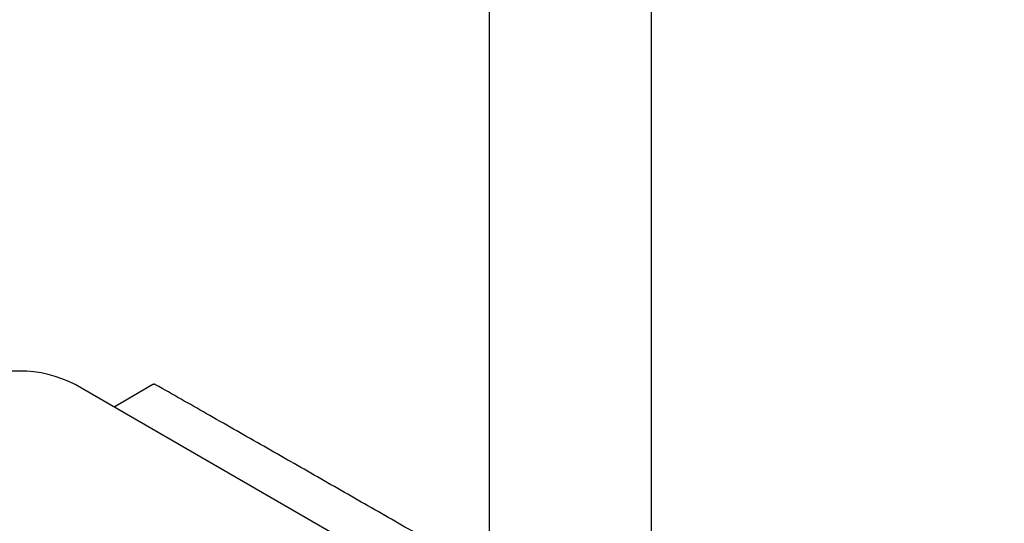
# Model space of a CAD drawing. Header units: millimetres. Extents: x 8 to 1894, y 12 to 2723.
# Tile 11 of 152: x 1603 to 1850, y 427 to 553. Entities that reach past the tile are written whole.
import ezdxf

# ---------------------------------------------------------------- set-up
doc = ezdxf.new("R2010")
doc.units = ezdxf.units.MM

msp = doc.modelspace()

# ---------------------------------------------------------------- linework, layer by layer
at = {"color": 7, "linetype": 'Continuous', "lineweight": 30}
for p, q in [((1720.88, 1178.96), (1720.88, 401.51)), ((1761.63, 386.59), (1761.63, 1166.17)), ((1850.25, 326.82), (1616.91, 461.53)), ((1636.38, 461.52), (1626.66, 455.9))]:
    msp.add_line(p, q, dxfattribs=at)
msp.add_arc((1602.91, 434.53), 30.41, 62.5888, 117.4112, dxfattribs=at)
for points, knots in [([(1637.09, 461.5), (1637.06, 461.51), (1636.99, 461.55), (1636.88, 461.59), (1636.76, 461.61), (1636.65, 461.61), (1636.52, 461.58), (1636.43, 461.54), (1636.38, 461.52)], [0, 0, 0, 0, 0.1336658, 0.3286998, 0.4576618, 0.6117393, 0.7926075, 1, 1, 1, 1]), ([(1720.88, 413.6), (1719.74, 414.26), (1714.09, 417.51), (1703.93, 423.34), (1690.42, 431.08), (1676.91, 438.81), (1663.39, 446.53), (1650.12, 454.09), (1641.36, 459.08), (1637.09, 461.5)], [0, 0, 0, 0, 0.040975, 0.202254, 0.363532, 0.524811, 0.686089, 0.847368, 1, 1, 1, 1])]:
    msp.add_open_spline(points, degree=3, knots=knots, dxfattribs=at)

doc.saveas('drawing.dxf')
